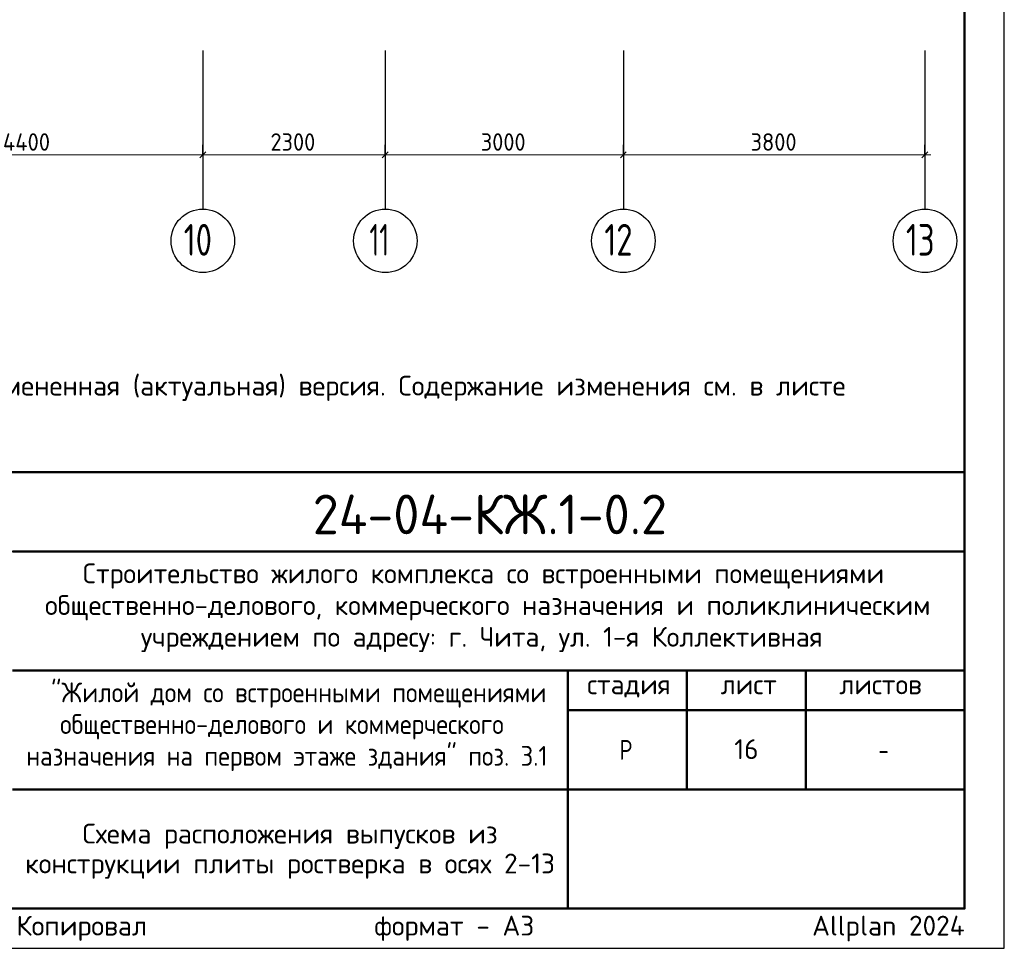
# Model space of a CAD drawing. Header units: millimetres. Extents: x 0 to 42000, y 0 to 29700.
# Tile 5 of 7: x 29593 to 42000, y 0 to 11705. Entities that reach past the tile are written whole.
import ezdxf

# ---------------------------------------------------------------- set-up
doc = ezdxf.new("R2010")
doc.units = ezdxf.units.MM
doc.linetypes.add('______5', pattern=[1100, 800, -100, 100, -100])
for name, color, linetype, lineweight in [('Standard', 7, 'Continuous', 25), ('Надписи', 7, 'Continuous', 25), ('Размерная линия_ общее', 7, 'Continuous', 13)]:
    doc.layers.add(name, color=color, linetype=linetype, lineweight=lineweight)
doc.layers.add('Оси', color=7, linetype='______5', true_color=0x656565)
doc.styles.add('ISOCPEUR', font='txt')

msp = doc.modelspace()

# ---------------------------------------------------------------- linework, layer by layer
at = {"layer": 'Standard', "color": 7, "linetype": 'Continuous', "lineweight": 50, "transparency": 33554687}
for p, q in [((23000, 6000), (41500, 6000)), ((29500, 5000), (41500, 5000)), ((29500, 3500), (41500, 3500)), ((36500, 2000), (36500, 3500)), ((38000, 2000), (38000, 3500)), ((39500, 2000), (39500, 3500)), ((36500, 3000), (41500, 3000)), ((29500, 2000), (41500, 2000)), ((36500, 500), (36500, 2000)), ((36500, 500), (36500, 2000))]:
    msp.add_line(p, q, dxfattribs=at)
at = {"layer": 'Standard', "color": 7, "linetype": 'Continuous', "lineweight": 25, "transparency": 33554687}
for p, q in [((41500, 500), (41500, 6000)), ((23000, 500), (41500, 500)), ((23000, 500), (41500, 500)), ((23000, 500), (41500, 500))]:
    msp.add_line(p, q, dxfattribs=at)
msp.add_lwpolyline([(0, 0), (42000, 0), (42000, 29700), (0, 29700), (0, 0)], close=True, dxfattribs=at)
at = {"layer": 'Standard', "color": 7, "linetype": 'Continuous', "lineweight": 50, "transparency": 33554687}
msp.add_lwpolyline([(2000, 29200), (41500, 29200), (41500, 500), (2000, 500), (2000, 29200)], close=True, dxfattribs=at)
at = {"layer": 'Standard', "color": 7, "linetype": 'Continuous', "lineweight": 13, "transparency": 33554687}
for points in [[(41500, 29200), (2000, 29200), (2000, 5000), (41500, 5000), (41500, 29200)], [(41500, 500), (23000, 500), (23000, 6000), (41500, 6000), (41500, 500)]]:
    msp.add_lwpolyline(points, dxfattribs=at)
at = {"layer": 'Standard', "color": 7, "linetype": 'Continuous', "lineweight": 25, "transparency": 33554687}
msp.add_lwpolyline([(41500, 6000), (23000, 6000), (23000, 500), (41500, 500), (41500, 6000)], dxfattribs=at)
at = {"layer": 'Оси', "color": 7, "linetype": 'Continuous', "lineweight": 25, "transparency": 33554687}
for p, q in [((31900, 11317), (31900, 9317)), ((34200, 11317), (34200, 9317)), ((37200, 11317), (37200, 9317)), ((41000, 11317), (41000, 9317))]:
    msp.add_line(p, q, dxfattribs=at)
for centre in [(31900, 8917), (34200, 8917), (37200, 8917), (41000, 8917)]:
    msp.add_circle(centre, 400, dxfattribs=at)
at = {"layer": 'Размерная линия_ общее', "color": 253, "linetype": 'Continuous', "lineweight": -3, "true_color": 0xa0a0a0, "transparency": 33554687}
for p, q in [((31900, 10003), (31900, 10128)), ((34200, 10003), (34200, 10128)), ((37200, 10003), (37200, 10128)), ((41000, 10003), (41000, 10128)), ((31900, 10003), (31900, 9878)), ((31900, 10003), (31900, 9517)), ((34200, 10003), (34200, 9878)), ((34200, 10003), (34200, 9517)), ((37200, 10003), (37200, 9878)), ((37200, 10003), (37200, 9517)), ((41000, 10003), (41000, 9878)), ((41000, 10003), (41000, 9517))]:
    msp.add_line(p, q, dxfattribs=at)
at = {"layer": 'Размерная линия_ общее', "color": 7, "linetype": 'Continuous', "lineweight": 13, "transparency": 33554687}
for p, q in [((27500, 10003), (31900, 10003)), ((31900, 10003), (34200, 10003)), ((34200, 10003), (37200, 10003)), ((37200, 10003), (41000, 10003)), ((41000, 10003), (41075, 10003))]:
    msp.add_line(p, q, dxfattribs=at)
at = {"layer": 'Размерная линия_ общее', "color": 7, "linetype": 'Continuous', "lineweight": 25, "transparency": 33554687}
for p, q in [((31862, 9965), (31937, 10040)), ((34162, 9965), (34237, 10040)), ((37162, 9965), (37237, 10040)), ((40962, 9965), (41037, 10040))]:
    msp.add_line(p, q, dxfattribs=at)

# ---------------------------------------------------------------- texts
at = {"layer": 'Standard', "color": 240, "linetype": 'Continuous', "lineweight": 13, "transparency": 33554687, "insert": (23000, 7217), "char_height": 250, "width": 17066.88, "attachment_point": 1, "line_spacing_factor": 0.903614}
msp.add_mtext('\\A1;{\\fISOCPEUR|i0|b0;\\H250.000000;\\W1.000000;\\C240;В выделенной области представлена замененная (актуальная) версия. Содержание изменения см. в листе}\\P{\\fISOCPEUR|i0|b0;\\H250.000000;\\W1.000000;\\C240;разрешения на внесение изменений.}\\P', dxfattribs=at)
at = {"layer": 'Standard', "color": 7, "linetype": 'Continuous', "lineweight": 50, "transparency": 33554687, "insert": (33285, 5218), "char_height": 500, "width": 4936.77, "attachment_point": 7, "style": 'ISOCPEUR'}
msp.add_mtext('\\W0.96;24-04-КЖ.1-0.2', dxfattribs=at)
at = {"layer": 'Standard', "color": 7, "linetype": 'Continuous', "lineweight": 25, "transparency": 33554687, "char_height": 250, "attachment_point": 7, "style": 'ISOCPEUR'}
for s, insert, width in [('\\W0.99;Строительство жилого комплекса со встроенными помещениями', (30388, 4533), 10343.94), ('\\W0.99;общественно-делового, коммерческого назначения и поликлиническим', (29912, 4133), 11292.27), ('\\W0.99;учреждением по адресу: г. Чита, ул. 1-я Коллективная', (31119, 3733), 8881.18), ('\\W0.90;"Жилой дом со встроенными помещениями', (29989, 3033), 6132.51), ('\\W0.99;стадия    лист     листов', (36743, 3162), 4372.59), ('\\W0.90;общественно-делового и коммерческого', (30102, 2633), 5904.55), ('\\W0.90;назначения на первом этаже здания" поз. 3.1', (29676, 2233), 6756.08), ('\\W0.80;Р', (37150, 2375), 299.86), ('\\W0.78;-', (40412, 2375), 272.01)]:
    msp.add_mtext(s, dxfattribs=dict(at, insert=insert, width=width))
at = {"layer": 'Standard', "color": 7, "linetype": 'Continuous', "lineweight": 25, "transparency": 33554687, "insert": (33000, 1571), "char_height": 250, "width": 6891.88, "attachment_point": 2, "line_spacing_factor": 0.903614}
msp.add_mtext('\\A1;{\\fISOCPEUR|i0|b0;\\H250.000000;\\W1.000000;\\C7;Схема расположения выпусков из}\\P{\\fISOCPEUR|i0|b0;\\H250.000000;\\W1.000000;\\C7;конструкции плиты ростверка в осях 2-13}\\P', dxfattribs=at)
at = {"layer": 'Standard', "color": 8, "linetype": 'Continuous', "lineweight": 13, "transparency": 33554687, "insert": (41500, 248), "char_height": 250, "width": 11749.46, "attachment_point": 6, "style": 'ISOCPEUR'}
msp.add_mtext('\\A1;{\\fISOCPEUR|i0|b0;\\H250.000000;\\W1.000000;\\C8;Копировал                  формат - А3                      Allplan 2024}\\P', dxfattribs=at)
at = {"layer": 'Надписи', "color": 7, "linetype": 'Continuous', "lineweight": 13, "transparency": 33554687, "insert": (38750, 2510), "char_height": 250, "width": 393.75, "attachment_point": 5, "style": 'ISOCPEUR'}
msp.add_mtext('\\A1;{\\fISOCPEUR|i0|b0;\\H250.000000;\\W1.000000;\\C7;16}\\P', dxfattribs=at)
at = {"layer": 'Оси', "color": 7, "linetype": 'Continuous', "lineweight": 35, "transparency": 33554687, "char_height": 400, "attachment_point": 7, "style": 'ISOCPEUR'}
for s, insert, width in [('\\W0.75;10', (31660, 8730), 629.7), ('\\W0.62;11', (34000, 8730), 525), ('\\W0.75;12', (36960, 8730), 629.7), ('\\W0.75;13', (40760, 8730), 629.72)]:
    msp.add_mtext(s, dxfattribs=dict(at, insert=insert, width=width))
at = {"layer": 'Размерная линия_ общее', "color": 7, "linetype": 'Continuous', "lineweight": 25, "transparency": 33554687, "char_height": 220, "attachment_point": 7, "style": 'ISOCPEUR'}
for s, insert, width in [('\\W0.94;4400', (29381, 10053), 762.65), ('\\W0.93;2300', (32753, 10053), 718.1), ('\\W0.93;3000', (35403, 10053), 718.09), ('\\W0.93;3800', (38803, 10053), 718.09)]:
    msp.add_mtext(s, dxfattribs=dict(at, insert=insert, width=width))

doc.saveas('drawing.dxf')
